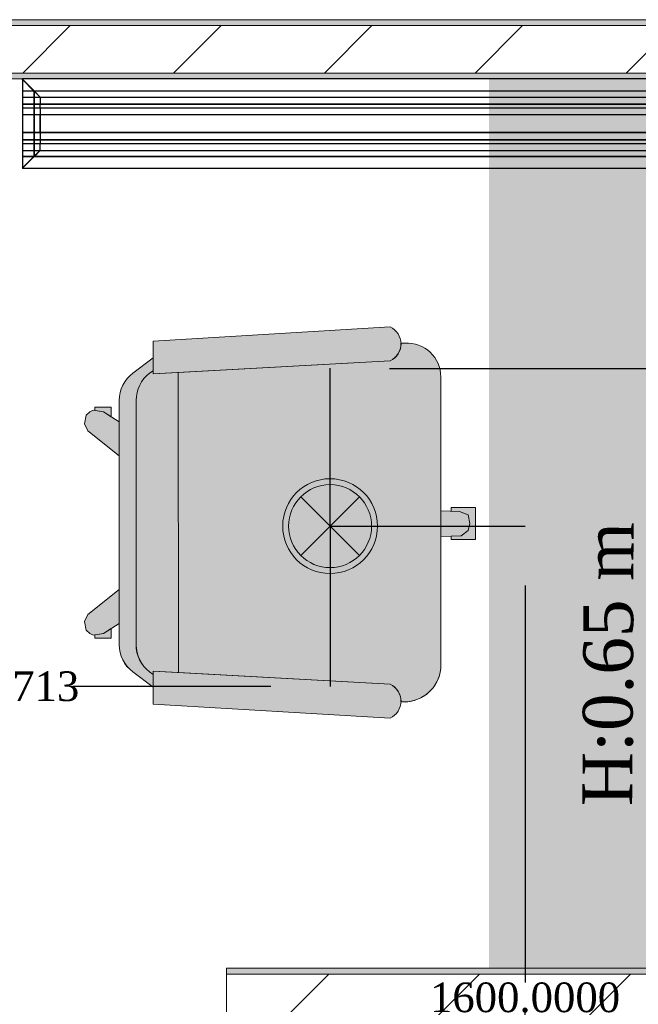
# Model space of a CAD drawing. Header units: inches. Extents: x -78787 to 29484, y -9517 to 23232.
# Tile 239 of 256: x -491 to 553, y 9907 to 11568. Entities that reach past the tile are written whole.
import ezdxf
from ezdxf import colors
from ezdxf.entities.mleader import LeaderData, LeaderLine
from ezdxf.math import Vec2, Vec3

# ---------------------------------------------------------------- set-up
doc = ezdxf.new("R2010")
doc.units = ezdxf.units.IN
doc.header["$MEASUREMENT"] = 0
doc.linetypes.add('Hidden', pattern=[317.5, 211.666667, -105.833333])
for name, color, linetype in [('- განათება', 7, 'Continuous'), ('- მექანიკური ნაწილი', 7, 'Continuous'), ('- საშტეფცელო როზეტები', 7, 'Continuous'), ('Edges', 7, 'Continuous'), ('New_Structural - Bearing', 7, 'Continuous'), ('Structural - Bearing', 7, 'Continuous')]:
    doc.layers.add(name, color=color, linetype=linetype)
for name, color, linetype, lineweight in [('New_2D Drafting - General_Pen_No__121', 255, 'Continuous', 0), ('New_Drawing & Figure_Pen_No__1', 7, 'Continuous', 13), ('New_Structural - Bearing_Pen_No__1', 7, 'Continuous', 13)]:
    doc.layers.add(name, color=color, linetype=linetype, lineweight=lineweight)
for name, color, linetype, lineweight, true_color in [('New_2D Drafting - General_Pen_No__161', 7, 'Continuous', 13, 0x6a6a6a), ('New_2D Drafting - General_Pen_No__81', 7, 'Continuous', 20, 0x6a6a6a), ('New_Interior - Lamp_Pen_No__77', 7, 'Continuous', 20, 0xffeb28), ('Structural - Bearing_Pen_No__102', 7, 'Continuous', 13, 0xcccccc)]:
    doc.layers.add(name, color=color, linetype=linetype, lineweight=lineweight, true_color=true_color)
doc.styles.get("Standard").update_dxf_attribs({"font": 'arial.ttf'})
doc.dimstyles.get("Standard").update_dxf_attribs({"dimtxt": 0.18, "dimasz": 0.18, "dimexe": 0.18, "dimexo": 0.0625, "dimgap": 0.09, "dimtad": 0, "dimtih": 1, "dimtoh": 1, "dimdec": 4, "dimzin": 0, "dimdsep": 46, "dimtxsty": 'Standard', "dimcen": 0.09, "dimadec": 0, "dimazin": 0, "dimtfac": 1, "dimtdec": 4, "dimtofl": 0, "dimtmove": 0, "dimatfit": 3, "dimfxl": 1, "dimtolj": 1, "dimtzin": 0, "dimarcsym": 0})
pattern_1 = [(45, (0, 0), (-127.2792, 127.2792), [])]

# ---------------------------------------------------------------- blocks, each defined once
blk = doc.blocks.new('Wall_63', base_point=(-23183.8, 32488))
at = {"layer": 'New_Structural - Bearing', "linetype": 'Continuous', "lineweight": 0, "true_color": 0xaeaeae}
for points in [[(-23183.8, 32588), (-27093.3, 32588), (-27093.3, 32578), (-23183.8, 32578)], [(-27093.3, 32488), (-23183.8, 32488), (-23183.8, 32498), (-27093.3, 32498)]]:
    blk.add_hatch(color=253, dxfattribs=at).paths.add_polyline_path(points)
at = {"layer": 'New_Structural - Bearing', "linetype": 'Continuous', "lineweight": 0, "true_color": 0x000000}
h = blk.add_hatch(dxfattribs=at)
h.set_pattern_fill('MASONRY_BLOCK', color=18, style=0, pattern_type=2)
h.set_pattern_definition(pattern_1)
h.paths.add_polyline_path([(-27093.3, 32498), (-23183.8, 32498), (-23183.8, 32578), (-27093.3, 32578)])
at = {"layer": 'New_Structural - Bearing_Pen_No__1', "color": 7, "linetype": 'Continuous', "lineweight": 13}
for p, q in [((-23183.8, 32578), (-27093.3, 32578)), ((-27093.3, 32498), (-23183.8, 32498))]:
    blk.add_line(p, q, dxfattribs=at)
at = {"layer": 'New_Structural - Bearing_Pen_No__1', "color": 7, "linetype": 'Continuous', "lineweight": 13, "flags": 128}
for points in [[(-23183.8, 32588), (-27093.3, 32588)], [(-27093.3, 32488), (-23183.8, 32488)]]:
    blk.add_lwpolyline(points, dxfattribs=at)
blk = doc.blocks.new('Wall_250', base_point=(-24083.8, 30888))
at = {"layer": 'New_Structural - Bearing', "linetype": 'Continuous', "lineweight": 0, "true_color": 0xaeaeae}
for points in [[(-24083.8, 30988), (-25481.7, 30988), (-25481.7, 30978), (-24083.8, 30978)], [(-25481.7, 30888), (-24083.8, 30888), (-24083.8, 30898), (-25481.7, 30898)]]:
    blk.add_hatch(color=253, dxfattribs=at).paths.add_polyline_path(points)
at = {"layer": 'New_Structural - Bearing', "linetype": 'Continuous', "lineweight": 0, "true_color": 0x000000}
h = blk.add_hatch(dxfattribs=at)
h.set_pattern_fill('MASONRY_BLOCK', color=18, style=0, pattern_type=2)
h.set_pattern_definition(pattern_1)
h.paths.add_polyline_path([(-25481.7, 30898), (-24083.8, 30898), (-24083.8, 30978), (-25481.7, 30978)])
at = {"layer": 'New_Structural - Bearing_Pen_No__1', "color": 7, "linetype": 'Continuous', "lineweight": 13}
for p, q in [((-24083.8, 30978), (-25481.7, 30978)), ((-25481.7, 30898), (-24083.8, 30898))]:
    blk.add_line(p, q, dxfattribs=at)
at = {"layer": 'New_Structural - Bearing_Pen_No__1', "color": 7, "linetype": 'Continuous', "lineweight": 13, "flags": 128}
for points in [[(-24083.8, 30988), (-25481.7, 30988)], [(-25481.7, 30988), (-25481.7, 30888)], [(-24083.8, 30888), (-24083.8, 30988)], [(-25481.7, 30888), (-24083.8, 30888)]]:
    blk.add_lwpolyline(points, dxfattribs=at)
blk = doc.blocks.new('Beam_13', base_point=(-47008.8, 32663))
at = {"layer": 'Structural - Bearing_Pen_No__102', "color": 254, "linetype": 'Hidden', "lineweight": 13, "true_color": 0xcccccc}
blk.add_line((-28833.8, 32488), (-23183.8, 32488), dxfattribs=at)
blk = doc.blocks.new('lineardiffplan')
blk.add_lwpolyline([(393.1, 274.9), (1492.8, 274.9), (1492.8, 124.4), (393.1, 124.4)], close=True)
at = {"layer": 'Edges'}
for p, q in [((392.8, 274.9), (392.8, 274.6)), ((393.1, 274.9), (392.8, 274.9)), ((422.8, 244.9), (392.8, 274.9)), ((392.8, 274.6), (392.9, 274.5)), ((392.9, 125.2), (392.9, 274.5)), ((412.4, 255), (392.9, 274.5)), ((393.1, 274.9), (393.2, 274.8)), ((393.2, 274.8), (412.7, 255.3)), ((1462.8, 244.9), (1492.8, 274.9)), ((1472.9, 255.3), (1492.4, 274.8)), ((1473.2, 254.9), (1492.8, 274.5)), ((1492.4, 274.8), (1492.5, 274.9)), ((1492.8, 274.9), (1492.5, 274.9)), ((1492.8, 274.5), (1492.8, 274.9)), ((1492.8, 274.5), (1492.8, 274.5)), ((1492.8, 125.4), (1492.8, 274.5)), ((1492.8, 255.3), (392.9, 255.3)), ((392.9, 254.9), (1492.8, 254.9)), ((412.4, 144.7), (412.4, 255)), ((412.8, 254.6), (412.4, 255)), ((412.7, 255.3), (413.1, 254.9)), ((412.8, 145.1), (412.8, 254.6)), ((412.8, 254.6), (422.8, 244.6)), ((413.1, 254.9), (423.1, 244.9)), ((1472.5, 254.9), (1462.5, 244.9)), ((1462.9, 244.6), (1472.8, 254.5)), ((1472.9, 255.3), (1472.5, 254.9)), ((1472.8, 254.5), (1473.2, 254.9)), ((1472.8, 254.5), (1472.8, 145.3)), ((1473.2, 144.9), (1473.2, 254.9)), ((392.9, 244.9), (1492.8, 244.9)), ((392.9, 233.2), (1492.8, 233.2)), ((392.9, 233), (1492.8, 233)), ((422.8, 244.6), (422.8, 244.9)), ((422.8, 244.9), (423.1, 244.9)), ((422.8, 244.6), (422.8, 244.6)), ((422.8, 244.6), (422.8, 233.2)), ((422.8, 233), (422.8, 233.2)), ((422.8, 226.8), (422.8, 233)), ((423.1, 244.9), (423.1, 244.9)), ((1462.5, 244.9), (1462.5, 244.9)), ((1462.5, 244.9), (1462.8, 244.9)), ((1462.8, 244.9), (1462.9, 244.6)), ((1462.8, 244.5), (1462.9, 244.6)), ((1462.8, 233.2), (1462.8, 244.5)), ((1462.8, 233), (1462.8, 233.2)), ((1462.8, 226.8), (1462.8, 233)), ((392.9, 226.8), (1492.8, 226.8)), ((392.9, 226.5), (1492.8, 226.5)), ((422.8, 226.5), (422.8, 226.8)), ((422.8, 214.9), (422.8, 226.5)), ((1462.8, 226.5), (1462.8, 226.8)), ((1462.8, 214.9), (1462.8, 226.5)), ((392.9, 214.9), (1492.8, 214.9)), ((1492.8, 214.8), (392.9, 214.8)), ((422.4, 214.9), (422.3, 214.9)), ((422.8, 214.9), (422.4, 214.9)), ((422.8, 184.9), (422.8, 214.9)), ((423.2, 214.9), (422.8, 214.9)), ((423.2, 214.8), (422.8, 214.9)), ((423.2, 214.8), (423.2, 214.9)), ((423.2, 214.8), (423.2, 184.9)), ((1462.8, 214.9), (1462.4, 214.9)), ((1462.4, 214.9), (1462.4, 214.8)), ((1462.8, 214.9), (1462.4, 214.8)), ((1462.4, 184.9), (1462.4, 214.8)), ((1462.8, 214.9), (1462.8, 184.9)), ((1462.8, 214.9), (1463.2, 214.9)), ((1463.2, 214.9), (1463.3, 214.9)), ((1492.8, 184.9), (392.9, 184.9)), ((422.4, 184.9), (422.3, 184.9)), ((422.8, 184.9), (422.4, 184.9)), ((422.8, 184.9), (423.2, 184.9)), ((422.8, 173.2), (422.8, 184.9)), ((1462.4, 184.9), (1462.8, 184.9)), ((1462.8, 173.2), (1462.8, 184.9)), ((1463.2, 184.9), (1462.8, 184.9)), ((1463.2, 184.9), (1463.3, 184.9)), ((392.9, 173.2), (1492.8, 173.2)), ((392.9, 173), (1492.8, 173)), ((392.9, 166.8), (1492.8, 166.8)), ((392.9, 166.5), (1492.8, 166.5)), ((422.8, 173), (422.8, 173.2)), ((422.8, 173), (422.8, 166.8)), ((422.8, 166.5), (422.8, 166.8)), ((422.8, 155.1), (422.8, 166.5)), ((1462.8, 173), (1462.8, 173.2)), ((1462.8, 166.8), (1462.8, 173)), ((1462.8, 166.5), (1462.8, 166.8)), ((1462.8, 155.3), (1462.8, 166.5)), ((392.8, 124.9), (422.8, 154.9)), ((392.9, 154.9), (1492.8, 154.9)), ((412.8, 145.1), (422.8, 155.1)), ((423.1, 154.8), (413.1, 144.9)), ((422.8, 154.9), (422.8, 155.1)), ((422.8, 155.1), (422.8, 155.1)), ((423.1, 154.8), (422.8, 154.9)), ((423.1, 154.8), (423.1, 154.9)), ((1462.5, 154.8), (1462.4, 154.9)), ((1462.8, 154.9), (1462.5, 154.8)), ((1462.5, 154.8), (1472.4, 144.9)), ((1462.9, 155.2), (1462.8, 155.3)), ((1462.9, 155.2), (1462.8, 154.9)), ((1462.8, 154.9), (1492.8, 124.9)), ((1472.8, 145.3), (1462.9, 155.2)), ((1492.8, 144.9), (392.9, 144.9)), ((392.9, 125.2), (412.4, 144.7)), ((392.9, 144.5), (1492.8, 144.5)), ((412.7, 144.5), (393.2, 124.9)), ((412.8, 145.1), (412.4, 144.7)), ((412.7, 144.5), (413.1, 144.9)), ((1472.4, 144.9), (1472.8, 144.5)), ((1473.2, 144.9), (1472.8, 145.3)), ((1472.8, 144.5), (1492.4, 124.9)), ((1473.2, 144.9), (1492.8, 125.4)), ((392.9, 125.2), (392.8, 125.1)), ((392.8, 125.1), (392.8, 124.9)), ((392.8, 124.9), (393.1, 124.9)), ((393.2, 124.9), (393.1, 124.9)), ((1492.4, 124.9), (1492.8, 124.9)), ((1492.4, 124.9), (1492.4, 124.9)), ((1492.8, 125.3), (1492.8, 125.4)), ((1492.8, 124.9), (1492.8, 125.3))]:
    blk.add_line(p, q, dxfattribs=at)
blk = doc.blocks.new('Recessed Spot')
at = {"layer": 'New_Interior - Lamp_Pen_No__77', "color": 2, "linetype": 'Continuous', "lineweight": 20, "true_color": 0xffeb28}
for q in [(-49.5, 49.5), (49.5, 49.5), (-49.5, -49.5), (49.5, -49.5)]:
    blk.add_line((0, 0), q, dxfattribs=at)
at = {"layer": 'New_Interior - Lamp_Pen_No__77', "color": 2, "linetype": 'Continuous', "lineweight": 20, "true_color": 0xffeb28, "flags": 128}
blk.add_lwpolyline([(80, 0, 1), (-80, 0, 1)], format="xyb", close=True, dxfattribs=at)
at = {"layer": 'New_Interior - Lamp_Pen_No__77', "color": 2, "linetype": 'Continuous', "lineweight": 20, "true_color": 0xffeb28}
blk.add_circle((0, 0), 70, dxfattribs=at)
blk = doc.blocks.new('*D616')
at = {"layer": '- განათება', "color": 0, "lineweight": -2, "transparency": 16777216}
for p, q in [((-1052.9, 10713.9), (-1052.9, 10443.2)), ((32.8, 10713.9), (32.8, 10443.2)), ((-952.9, 10443.4), (-700.4, 10443.4)), ((-67.2, 10443.4), (-401.6, 10443.4))]:
    blk.add_line(p, q, dxfattribs=at)
at = {"layer": '- განათება', "color": 0, "transparency": 16777216}
for points in [[(-952.9, 10460), (-952.9, 10426.7), (-1052.9, 10443.4)], [(-67.2, 10460), (-67.2, 10426.7), (32.8, 10443.4)]]:
    blk.add_solid(points, dxfattribs=at)
at = {"layer": 'Defpoints', "color": 0, "transparency": 16777216}
for p in [(-1052.9, 10714), (32.8, 10714), (32.8, 10443.4)]:
    blk.add_point(p, dxfattribs=at)
at = {"layer": '- განათება', "color": 0, "transparency": 16777216, "insert": (-551, 10443.4), "char_height": 50, "attachment_point": 5}
blk.add_mtext('\\A1;{\\fSylfaen|b0|i0|c0|p18;1085.6713}', dxfattribs=at)
blk = doc.blocks.new('*D622')
at = {"layer": '- განათება', "color": 0, "lineweight": -2, "transparency": 16777216}
for p, q in [((32.8, 10714), (32.8, 10980.2)), ((132.8, 10980), (757.4, 10980)), ((1639.2, 10980), (1054.5, 10980)), ((1739.2, 10714), (1739.2, 10980.2))]:
    blk.add_line(p, q, dxfattribs=at)
at = {"layer": '- განათება', "color": 0, "transparency": 16777216}
for points in [[(132.8, 10996.7), (132.8, 10963.3), (32.8, 10980)], [(1639.2, 10996.7), (1639.2, 10963.3), (1739.2, 10980)]]:
    blk.add_solid(points, dxfattribs=at)
at = {"layer": 'Defpoints', "color": 0, "transparency": 16777216}
for p in [(1739.2, 10980), (32.8, 10714), (1739.2, 10714)]:
    blk.add_point(p, dxfattribs=at)
at = {"layer": '- განათება', "color": 0, "transparency": 16777216, "insert": (905.9, 10980), "char_height": 50, "attachment_point": 5}
blk.add_mtext('\\A1;{\\fSylfaen|b0|i0|c0|p18;1706.3675}', dxfattribs=at)
blk = doc.blocks.new('*D625')
at = {"layer": '- განათება', "color": 0, "lineweight": -2, "transparency": 16777216}
for p, q in [((32.9, 10714), (362, 10714)), ((361.8, 10614), (361.8, 9944.2)), ((361.8, 9214), (361.8, 9892.8)), ((32.9, 9114), (362, 9114))]:
    blk.add_line(p, q, dxfattribs=at)
at = {"layer": '- განათება', "color": 0, "transparency": 16777216}
for points in [[(345.1, 10614), (378.5, 10614), (361.8, 10714)], [(345.1, 9214), (378.5, 9214), (361.8, 9114)]]:
    blk.add_solid(points, dxfattribs=at)
at = {"layer": 'Defpoints', "color": 0, "transparency": 16777216}
for p in [(32.8, 10714), (361.8, 10714), (32.8, 9114)]:
    blk.add_point(p, dxfattribs=at)
at = {"layer": '- განათება', "color": 0, "transparency": 16777216, "insert": (361.8, 9918.5), "char_height": 50, "attachment_point": 5}
blk.add_mtext('\\A1;{\\fSylfaen|b0|i0|c0|p18;1600.0000}', dxfattribs=at)

msp = doc.modelspace()

# ---------------------------------------------------------------- hatches: boundary and pattern name
at = {"layer": 'New_2D Drafting - General_Pen_No__121', "linetype": 'Continuous', "lineweight": 0}
msp.add_hatch(color=255, dxfattribs=at).paths.add_polyline_path([(300.86472, 11468.29402), (300.9257, 9968.29403), (770.9257, 9968.31313), (770.86472, 11468.31313)])
at = {"layer": 'New_2D Drafting - General_Pen_No__81', "linetype": 'Continuous', "lineweight": 0, "true_color": 0x353535}
for points in [[(-266.05391, 10970.68521), (134.21053, 10992.92212, 0.6387631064), (134.21009, 11050.06495), (-266.05388, 11026.24092)], [(157.88644, 10417.32107, 0.3820752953), (219.66033, 10473.67533), (219.66033, 10965.83524, 0.4305604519), (159.34839, 11022.89015), (152.44438, 11022.50657, -0.3008761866), (134.21053, 10992.92212), (-223.41649, 10973.05396), (-223.17494, 10467.0624), (134.20874, 10447.20765, -0.3008724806), (152.44259, 10417.62363)], [(-266.05574, 10442.46059), (-266.05574, 10463.88961), (-271.7678, 10468.17323, -0.2339896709), (-294.62534, 10513.43625), (-294.62534, 10926.24093, -0.2360732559), (-271.76728, 10971.9559), (-266.05391, 10976.24093), (-266.0539, 10997.66948), (-300.33945, 10971.95534, 0.2360689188), (-323.19677, 10926.24094), (-323.19677, 10889.78448), (-323.19675, 10832.55339), (-323.19681, 10514.33698, 0.2381394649), (-300.34105, 10468.1746)], [(-266.05574, 10469.44468), (-223.17494, 10467.0624), (-223.41649, 10973.05396), (-266.05391, 10970.68521), (-266.05391, 10976.24093), (-271.76728, 10971.9559, 0.2360732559), (-294.62534, 10926.24093), (-294.62534, 10514.34207, 0.2381735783), (-271.7678, 10468.17323), (-266.05574, 10463.88961)], [(-349.62051, 10906.88219), (-336.46919, 10898.37251), (-336.46919, 10914.44635), (-364.23309, 10914.44635), (-364.23309, 10909.31762)], [(-375.92316, 10874.73451), (-323.19677, 10832.5534), (-323.19677, 10889.78448), (-349.62051, 10906.88219), (-367.15561, 10909.80471), (-373.00064, 10906.88219), (-378.84568, 10901.03716), (-381.76819, 10886.42458)], [(254.00265, 10697.83641), (265.69272, 10706.60396), (268.61523, 10718.29402), (265.69272, 10732.90661), (251.08013, 10738.75164), (219.66033, 10740.0608), (219.66033, 10696.46272)], [(237.09938, 10691.35761), (278.23175, 10691.35761), (278.23175, 10745.23044), (237.09938, 10745.23044), (237.09938, 10739.33417), (251.08013, 10738.75164), (265.69272, 10732.90661), (268.61523, 10718.29402), (265.69272, 10706.60396), (254.00265, 10697.83641), (237.09938, 10697.16028)], [(-367.15561, 10529.87757), (-349.62051, 10532.80009), (-323.1968, 10549.89778), (-323.19679, 10607.12886), (-375.92316, 10564.94777), (-381.76819, 10553.2577), (-378.84568, 10538.64512), (-373.00064, 10532.80009)], [(-364.23309, 10525.23593), (-336.46919, 10525.23593), (-336.46919, 10541.30977), (-349.62051, 10532.80009), (-364.23309, 10530.36466)], [(-266.05574, 10413.88917), (134.20829, 10390.06482, 0.6387631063), (134.20874, 10447.20765), (-266.05574, 10469.44468)]]:
    msp.add_hatch(color=250, dxfattribs=at).paths.add_polyline_path(points)

# ---------------------------------------------------------------- linework, layer by layer
at = {"layer": 'New_2D Drafting - General_Pen_No__161', "color": 251, "linetype": 'Continuous', "lineweight": 13, "true_color": 0x6a6a6a}
for p, q in [((134.20851, 11050.06486), (-266.05388, 11026.24092)), ((134.20851, 11050.06486), (-266.05388, 11026.24092)), ((-266.05388, 11026.24092), (-266.05391, 10970.68521)), ((-266.05388, 11026.24092), (-266.05391, 10970.68521)), ((159.34802, 11022.89003), (152.44494, 11022.50661)), ((159.34802, 11022.89003), (152.44494, 11022.50661)), ((-300.33994, 10971.95515), (-266.05388, 10997.66949)), ((-300.33994, 10971.95515), (-266.05388, 10997.66949)), ((134.20851, 10992.92201), (-266.05391, 10970.68521)), ((134.20851, 10992.92201), (-266.05391, 10970.68521)), ((-271.76851, 10971.95515), (-266.05391, 10976.24092)), ((-271.76851, 10971.95515), (-266.05391, 10976.24092)), ((-223.41649, 10973.05424), (-223.17494, 10467.0624)), ((-223.41649, 10973.05424), (-223.17494, 10467.0624)), ((219.66033, 10473.67533), (219.66033, 10965.83524)), ((219.66033, 10473.67533), (219.66033, 10965.83524)), ((-364.23309, 10909.31762), (-364.23309, 10914.44635)), ((-364.23309, 10909.31762), (-364.23309, 10914.44635)), ((-323.19674, 10926.24093), (-323.19681, 10513.44135)), ((-323.19674, 10926.24093), (-323.19681, 10513.44135)), ((-294.62534, 10926.24093), (-294.62534, 10513.43625)), ((-294.62534, 10926.24093), (-294.62534, 10513.43625)), ((-381.76819, 10886.42458), (-378.84568, 10901.03716)), ((-381.76819, 10886.42458), (-378.84568, 10901.03716)), ((-378.84568, 10901.03716), (-373.00064, 10906.88219)), ((-378.84568, 10901.03716), (-373.00064, 10906.88219)), ((-373.00064, 10906.88219), (-367.15561, 10909.80471)), ((-373.00064, 10906.88219), (-367.15561, 10909.80471)), ((-367.15561, 10909.80471), (-349.62051, 10906.88219)), ((-367.15561, 10909.80471), (-349.62051, 10906.88219)), ((-349.62051, 10906.88219), (-323.19674, 10889.78446)), ((-349.62051, 10906.88219), (-323.19674, 10889.78446)), ((-375.92316, 10874.73451), (-381.76819, 10886.42458)), ((-375.92316, 10874.73451), (-381.76819, 10886.42458)), ((-323.19675, 10832.55339), (-375.92316, 10874.73451)), ((-323.19675, 10832.55339), (-375.92316, 10874.73451)), ((251.08013, 10738.75164), (219.66033, 10740.0608)), ((251.08013, 10738.75164), (219.66033, 10740.0608)), ((237.09938, 10745.23044), (237.09938, 10739.33417)), ((278.01461, 10745.23044), (237.09938, 10745.23044)), ((237.09938, 10745.23044), (237.09938, 10739.33417)), ((278.01461, 10745.23044), (237.09938, 10745.23044)), ((265.69272, 10732.90661), (251.08013, 10738.75164)), ((265.69272, 10732.90661), (251.08013, 10738.75164)), ((268.61523, 10718.29402), (265.69272, 10732.90661)), ((268.61523, 10718.29402), (265.69272, 10732.90661)), ((278.23175, 10691.35761), (278.23175, 10745.23044)), ((278.23175, 10691.35761), (278.23175, 10745.23044)), ((265.69272, 10706.60396), (268.61523, 10718.29402)), ((265.69272, 10706.60396), (268.61523, 10718.29402)), ((219.66033, 10696.46272), (254.00265, 10697.83641)), ((219.66033, 10696.46272), (254.00265, 10697.83641)), ((254.00265, 10697.83641), (265.69272, 10706.60396)), ((254.00265, 10697.83641), (265.69272, 10706.60396)), ((237.09938, 10691.35761), (237.09938, 10697.16028)), ((237.09938, 10691.35761), (237.09938, 10697.16028)), ((278.01461, 10691.35761), (237.09938, 10691.35761)), ((278.01461, 10691.35761), (237.09938, 10691.35761)), ((-323.19675, 10607.12889), (-375.92316, 10564.94777)), ((-323.19675, 10607.12889), (-375.92316, 10564.94777)), ((-375.92316, 10564.94777), (-381.76819, 10553.2577)), ((-375.92316, 10564.94777), (-381.76819, 10553.2577)), ((-381.76819, 10553.2577), (-378.84568, 10538.64512)), ((-381.76819, 10553.2577), (-378.84568, 10538.64512)), ((-349.62051, 10532.80009), (-323.19674, 10549.89782)), ((-349.62051, 10532.80009), (-323.19674, 10549.89782)), ((-378.84568, 10538.64512), (-373.00064, 10532.80009)), ((-378.84568, 10538.64512), (-373.00064, 10532.80009)), ((-373.00064, 10532.80009), (-367.15561, 10529.87757)), ((-373.00064, 10532.80009), (-367.15561, 10529.87757)), ((-367.15561, 10529.87757), (-349.62051, 10532.80009)), ((-367.15561, 10529.87757), (-349.62051, 10532.80009)), ((-364.23309, 10530.36466), (-364.23309, 10525.23593)), ((-364.23309, 10530.36466), (-364.23309, 10525.23593)), ((-300.34179, 10468.17471), (-266.05574, 10442.46059)), ((-300.34179, 10468.17471), (-266.05574, 10442.46059)), ((-271.77001, 10468.17489), (-266.05538, 10463.88935)), ((-271.77001, 10468.17489), (-266.05538, 10463.88935)), ((134.20671, 10447.20777), (-266.05574, 10469.44468)), ((-266.05574, 10413.88917), (-266.05574, 10469.44468)), ((134.20671, 10447.20777), (-266.05574, 10469.44468)), ((-266.05574, 10413.88917), (-266.05574, 10469.44468)), ((159.34623, 10417.23994), (152.44314, 10417.6236)), ((159.34623, 10417.23994), (152.44314, 10417.6236)), ((134.20671, 10390.06491), (-266.05574, 10413.88917)), ((134.20671, 10390.06491), (-266.05574, 10413.88917))]:
    msp.add_line(p, q, dxfattribs=at)
at = {"layer": 'New_2D Drafting - General_Pen_No__161', "color": 251, "linetype": 'Continuous', "lineweight": 13, "true_color": 0x6a6a6a, "flags": 128}
for points in [[(-266.05391, 10970.68521), (134.21053, 10992.92212, 0.6387631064), (134.21009, 11050.06495), (-266.05388, 11026.24092)], [(157.88644, 10417.32107, 0.3820752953), (219.66033, 10473.67533), (219.66033, 10965.83524, 0.4305604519), (159.34839, 11022.89015), (152.44438, 11022.50657, -0.3008761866), (134.21053, 10992.92212), (-223.41649, 10973.05396), (-223.17494, 10467.0624), (134.20874, 10447.20765, -0.3008724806), (152.44259, 10417.62363)], [(-266.05574, 10442.46059), (-266.05574, 10463.88961), (-271.7678, 10468.17323, -0.2339896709), (-294.62534, 10513.43625), (-294.62534, 10926.24093, -0.2360732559), (-271.76728, 10971.9559), (-266.05391, 10976.24093), (-266.0539, 10997.66948), (-300.33945, 10971.95534, 0.2360689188), (-323.19677, 10926.24094), (-323.19677, 10889.78448), (-323.19675, 10832.55339), (-323.19681, 10514.33698, 0.2381394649), (-300.34105, 10468.1746)], [(-266.05574, 10469.44468), (-223.17494, 10467.0624), (-223.41649, 10973.05396), (-266.05391, 10970.68521), (-266.05391, 10976.24093), (-271.76728, 10971.9559, 0.2360732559), (-294.62534, 10926.24093), (-294.62534, 10514.34207, 0.2381735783), (-271.7678, 10468.17323), (-266.05574, 10463.88961)], [(-266.05574, 10413.88917), (134.20829, 10390.06482, 0.6387631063), (134.20874, 10447.20765), (-266.05574, 10469.44468)]]:
    msp.add_lwpolyline(points, format="xyb", close=True, dxfattribs=at)
for points in [[(-364.23309, 10914.44635), (-336.46919, 10914.44635), (-336.46919, 10898.37251)], [(-364.23309, 10914.44635), (-336.46919, 10914.44635), (-336.46919, 10898.37251)], [(-364.23309, 10525.23593), (-336.46919, 10525.23593), (-336.46919, 10541.30977)], [(-364.23309, 10525.23593), (-336.46919, 10525.23593), (-336.46919, 10541.30977)]]:
    msp.add_lwpolyline(points, dxfattribs=at)
for points in [[(-349.62051, 10906.88219), (-336.46919, 10898.37251), (-336.46919, 10914.44635), (-364.23309, 10914.44635), (-364.23309, 10909.31762)], [(-375.92316, 10874.73451), (-323.19677, 10832.5534), (-323.19677, 10889.78448), (-349.62051, 10906.88219), (-367.15561, 10909.80471), (-373.00064, 10906.88219), (-378.84568, 10901.03716), (-381.76819, 10886.42458)], [(254.00265, 10697.83641), (265.69272, 10706.60396), (268.61523, 10718.29402), (265.69272, 10732.90661), (251.08013, 10738.75164), (219.66033, 10740.0608), (219.66033, 10696.46272)], [(237.09938, 10691.35761), (278.23175, 10691.35761), (278.23175, 10745.23044), (237.09938, 10745.23044), (237.09938, 10739.33417), (251.08013, 10738.75164), (265.69272, 10732.90661), (268.61523, 10718.29402), (265.69272, 10706.60396), (254.00265, 10697.83641), (237.09938, 10697.16028)], [(-367.15561, 10529.87757), (-349.62051, 10532.80009), (-323.1968, 10549.89778), (-323.19679, 10607.12886), (-375.92316, 10564.94777), (-381.76819, 10553.2577), (-378.84568, 10538.64512), (-373.00064, 10532.80009)], [(-364.23309, 10525.23593), (-336.46919, 10525.23593), (-336.46919, 10541.30977), (-349.62051, 10532.80009), (-364.23309, 10530.36466)]]:
    msp.add_lwpolyline(points, close=True, dxfattribs=at)
at = {"layer": 'New_Drawing & Figure_Pen_No__1', "color": 7, "linetype": 'Continuous', "lineweight": 13}
for centre, radius, start, end in [((120.97085, 11021.49343), 31.48983, 294.862106, 65.137861), ((120.97085, 11021.49343), 31.48983, 294.862106, 65.137861), ((162.51748, 10965.83524), 57.14285, 359.999977, 93.17984), ((162.51748, 10965.83524), 57.14285, 359.999977, 93.17984), ((-266.05391, 10926.24093), 57.14285, 126.869873, 179.999969), ((-266.05391, 10926.24093), 57.14285, 126.869873, 179.999969), ((-237.48249, 10926.24093), 57.14285, 126.869873, 179.999969), ((-237.48249, 10926.24093), 57.14285, 126.869873, 179.999969), ((-266.05571, 10513.88916), 57.14285, 179.999969, 233.130081), ((-266.05571, 10513.88916), 57.14285, 179.999969, 233.130081), ((-237.48428, 10513.88916), 57.14285, 179.999969, 233.130081), ((-237.48428, 10513.88916), 57.14285, 179.999969, 233.130081), ((157.28249, 10480.0176), 62.69944, 268.9893349, 354.19439411), ((157.28249, 10480.0176), 62.69944, 268.9893349, 354.19439411), ((120.96906, 10418.63634), 31.48983, 294.862106, 65.137861), ((120.96906, 10418.63634), 31.48983, 294.862106, 65.137861)]:
    msp.add_arc(centre, radius, start, end, dxfattribs=at)

# ---------------------------------------------------------------- block references
at = {"layer": '- განათება', "color": 2, "linetype": 'Continuous', "lineweight": 20, "true_color": 0xffeb28, "zscale": 1000}
msp.add_blockref('Recessed Spot', (32.81054, 10713.9634), dxfattribs=at)
at = {"layer": '- მექანიკური ნაწილი', "xscale": -1, "rotation": 180}
msp.add_blockref('lineardiffplan', (-879.50406, 11592.70742), dxfattribs=at)
at = {"layer": 'New_Structural - Bearing', "color": 7, "lineweight": 35}
for name, p in [('Wall_63', (2155.93152, 11468.35514)), ('Wall_250', (1255.93211, 9868.33285))]:
    msp.add_blockref(name, p, dxfattribs=at)
at = {"layer": 'Structural - Bearing', "color": 254, "lineweight": 13, "true_color": 0xcccccc}
msp.add_blockref('Beam_13', (-21669.06848, 11643.35514), dxfattribs=at)

# ---------------------------------------------------------------- texts
at = {"layer": '- საშტეფცელო როზეტები', "color": 5, "insert": (461.17673, 10720.90437), "char_height": 83.9644685, "attachment_point": 3, "rotation": 89.68932566}
msp.add_mtext_dynamic_manual_height_columns('{\\fSylfaen|b0|i0|c0|p18;H:0.65 m}', width=710.9466492, gutter_width=1.70068, heights=[0], dxfattribs=at)

# ---------------------------------------------------------------- dimensions: what is measured, and where the dimension line sits
at = {"layer": '- განათება', "color": 1}
for base, p1, p2, picture, middle in [((1739.1780930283, 10980), (32.8105432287, 10713.9633972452), (1739.1780930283, 10713.9633972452), '*D622', (905.9315177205, 10980)), ((32.81054, 10443.35514), (-1052.86077, 10713.9634), (32.81054, 10713.9634), '*D616', (-551.00067, 10443.35514))]:
    dim = msp.add_linear_dim(base=base, p1=p1, p2=p2, text='{\\fSylfaen|b0|i0|c0|p18;<>}', dimstyle='Standard', override={"dimtxt": 50, "dimasz": 100}, dxfattribs=at)
    dim.commit()
    dim.dimension.update_dxf_attribs({"geometry": picture, "text_midpoint": middle, "dimtype": 160})
dim = msp.add_linear_dim(base=(361.81382, 10713.9634), p1=(32.81054, 9113.9634), p2=(32.81054, 10713.9634), angle=90, text='{\\fSylfaen|b0|i0|c0|p18;<>}', dimstyle='Standard', override={"dimtxt": 50, "dimasz": 100}, dxfattribs=at)
dim.commit()
dim.dimension.update_dxf_attribs({"geometry": '*D625', "text_midpoint": (361.81382, 9918.5), "dimtype": 160})

# ---------------------------------------------------------------- leaders
at = {"color": 5}
ml = msp.add_multileader_mtext('Standard', dxfattribs=at)
ml.set_content('ელექტროობის ფარები', color=5)
ml.set_leader_properties()
ml.build(insert=Vec2(0, 0))
ml.multileader.update_dxf_attribs({"text_right_attachment_type": 6, "dogleg_length": 50, "arrow_head_size": 100})
ctx = ml.context
ctx.base_point, ctx.char_height, ctx.arrow_head_size, ctx.landing_gap_size, ctx.plane_origin = Vec3(-7313.93195, 11361.50565), 100, 100, 0.09, Vec3(-1308.48333, 7056.48128)
ctx.right_attachment = 6
notes = []
notes.append((ctx, [(0, (0, 0, 0), (0, 0), (1, 0), 1, [])]))
ctx.mtext.insert, ctx.mtext.width, ctx.mtext.flow_direction = Vec3(-7313.84195, 11431.25087), 1402.7684334, 5
ml = msp.add_multileader_mtext('Standard', dxfattribs=at)
ml.set_content('   IT \\Pრეკი', color=5)
ml.set_leader_properties()
ml.build(insert=Vec2(0, 0))
ml.multileader.update_dxf_attribs({"text_right_attachment_type": 6, "dogleg_length": 50, "arrow_head_size": 100})
ctx = ml.context
ctx.base_point, ctx.char_height, ctx.arrow_head_size, ctx.landing_gap_size, ctx.plane_origin = Vec3(-4433.70498, 10686.92918), 100, 100, 0.09, Vec3(1571.74364, 6362.15959)
ctx.right_attachment = 6
notes.append((ctx, [(0, (0, 0, 0), (0, 0), (1, 0), 1, [])]))
ctx.mtext.insert, ctx.mtext.width, ctx.mtext.flow_direction = Vec3(-4433.61498, 10736.92918), 1402.7684334, 5
for ctx, leaders in notes:
    for number, flags, end, landing, length, lines in leaders:
        leader = LeaderData()
        leader.index, (leader.has_last_leader_line, leader.has_dogleg_vector, leader.attachment_direction) = number, flags
        leader.last_leader_point, leader.dogleg_vector, leader.dogleg_length = Vec3(end), Vec3(landing), length
        for number, points, colour, breaks in lines:
            line = LeaderLine()
            line.index, line.vertices, line.color, line.breaks = number, Vec3.list(points), colors.encode_raw_color(colour), breaks
            leader.lines.append(line)
        ctx.leaders.append(leader)

doc.saveas('drawing.dxf')
